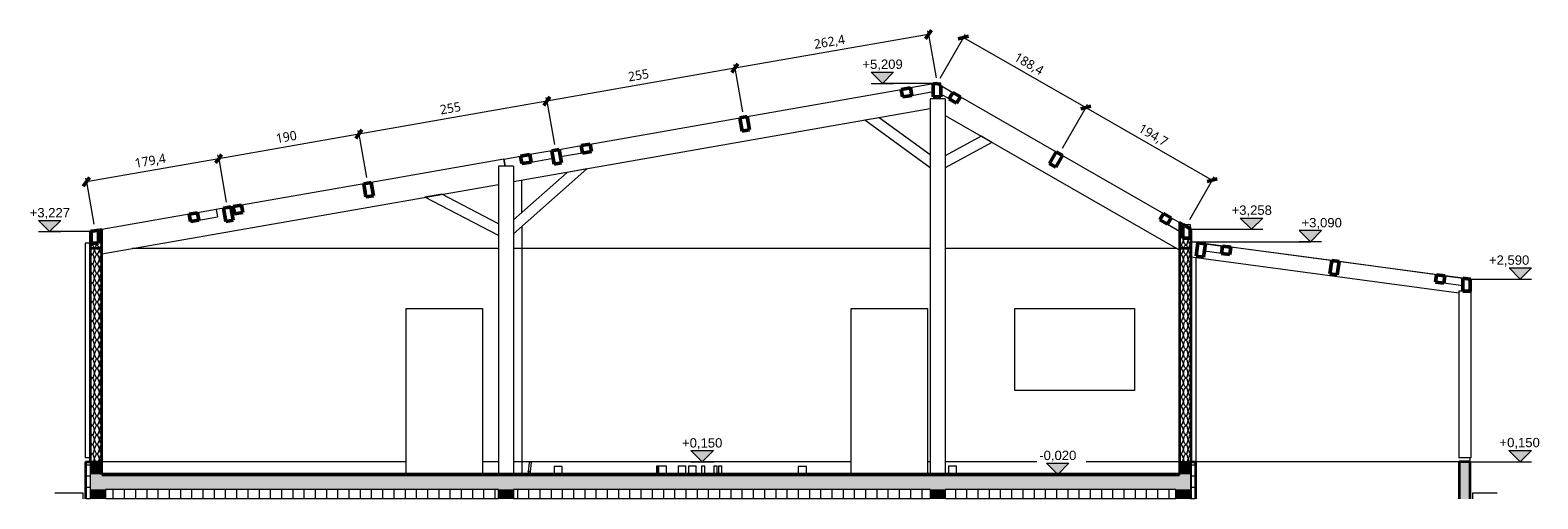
# Model space of a CAD drawing. Header units: millimetres. Extents: x -71081 to 41905, y -31219 to 13463.
# Tile 14 of 15: x 7438 to 27573, y -38 to 6231. Entities that reach past the tile are written whole.
import ezdxf

# ---------------------------------------------------------------- set-up
doc = ezdxf.new("R2010")
doc.units = ezdxf.units.MM
for name, color, linetype, lineweight in [('A-ANNO-DIMS', 211, 'Continuous', 9), ('A-ANNO-DIMS-50', 211, 'Continuous', 9), ('A-DETL-THIN', 151, 'Continuous', 18), ('A-FLOR', 192, 'Continuous', 18), ('A-FLOR-MCUT', 51, 'Continuous', 18), ('A-FLOR-PATT', 8, 'Continuous', 50), ('A-GENM', 13, 'Continuous', 18), ('A-WALL', 113, 'Continuous', 18), ('A-WALL-PATT', 111, 'Continuous', 35), ('E-POWR-CNDT', 130, 'Continuous', 18), ('G-ANNO-DIMS', 111, 'Continuous', 9), ('L-SITE', 91, 'Continuous', 18), ('P-PIPE', 3, 'Continuous', 18), ('S-BEAM', 12, 'Continuous', 18), ('S-COLS', 52, 'Continuous', 18)]:
    doc.layers.add(name, color=color, linetype=linetype, lineweight=lineweight)
doc.styles.add('Arial_1', font='arial.ttf', dxfattribs={"height": 125})
doc.styles.add('Roboto_1', font='txt', dxfattribs={"height": 125})
doc.dimstyles.new('Diagonale_-_Arial_2_5_mm_1', dxfattribs={"dimscale": 304.8, "dimtxt": 131.342559, "dimasz": 0.328084, "dimexe": 0.164042, "dimexo": 0.246063, "dimgap": 0.082021, "dimtad": 1, "dimdec": 1, "dimlfac": 0.1, "dimrnd": 0.1, "dimdsep": 46, "dimtxsty": 'Roboto_1', "dimblk1": 'OBLIQUE', "dimblk2": 'OBLIQUE', "dimsah": 1, "dimcen": 0.09, "dimazin": 0, "dimtfac": 1, "dimtdec": 4, "dimtix": 1, "dimtmove": 0, "dimatfit": 3, "dimfxl": 1, "dimtvp": 1, "dimtfill": 1, "dimtolj": 1, "dimtzin": 0, "dimarcsym": 2})
pattern_1 = [(0, (16649.04, -10231.5), (0, 150), []), (90, (16649.04, -10231.5), (-150, 9e-15), [])]
pattern_2 = [(0, (16649.04, -10231.51), (406.4, 101.6), [16.764, -288.036, 16.764, -1913.636]), (0, (16649.04, -10231.51), (406.4, 101.6), [-321.564, -288.036, 16.764, -592.836, -1016]), (0, (16649.04, -10231.51), (406.4, 101.6), [-1219.2, 16.764, -288.036, 16.764, -694.436]), (0, (16649.04, -10231.51), (406.4, 101.6), [-1540.764, -186.436, 16.764, -491.236]), (120, (16801.44, -10180.71), (-291.1882, 301.1527), [16.764, -288.036, 16.764, -1913.636]), (120, (16801.44, -10180.71), (-291.1882, 301.1527), [-321.564, -288.036, 16.764, -592.836, -1016]), (120, (16801.44, -10180.71), (-291.1882, 301.1527), [-1219.2, 16.764, -288.036, 16.764, -694.436]), (120, (16801.44, -10180.71), (-291.1882, 301.1527), [-1540.764, -186.436, 16.764, -491.236]), (240, (16852.24, -9977.51), (-115.2118, -402.7527), [16.764, -288.036, 16.764, -1913.636]), (240, (16852.24, -9977.51), (-115.2118, -402.7527), [-321.564, -288.036, 16.764, -592.836, -1016]), (240, (16852.24, -9977.51), (-115.2118, -402.7527), [-1219.2, 16.764, -288.036, 16.764, -694.436]), (240, (16852.24, -9977.51), (-115.2118, -402.7527), [-1540.764, -186.436, 16.764, -491.236])]
pattern_3 = [(45, (16649.04, -10231.51), (126.9999, 254.00053), [22.451, -157.154]), (45, (16696.67, -10120.38), (126.9999, 254.00053), [22.451, -157.154]), (45, (16712.54, -10231.51), (126.9999, 254.00053), [22.451, -157.154]), (45, (16760.17, -10120.38), (126.9999, 254.00053), [22.451, -157.154]), (71.565, (16664.917, -10215.63), (127.00037, 507.99987), [50.201, -351.408]), (71.565, (16680.79, -10168.006), (127.00037, 507.99987), [50.201, -351.408]), (71.565, (16728.417, -10215.63), (127.00037, 507.99987), [50.201, -351.408]), (71.565, (16744.29, -10168.006), (127.00037, 507.99987), [50.201, -351.408]), (135, (16664.92, -10120.38), (126.9999, -254.00053), [22.451, -157.154]), (135, (16712.54, -10231.51), (126.9999, -254.00053), [22.451, -157.154]), (135, (16728.42, -10120.38), (126.9999, -254.00053), [22.451, -157.154]), (135, (16776.04, -10231.51), (126.9999, -254.00053), [22.451, -157.154]), (108.435, (16680.79, -10168.006), (127.00037, -507.99987), [50.201, -351.408]), (108.435, (16696.667, -10215.63), (127.00037, -507.99987), [50.201, -351.408]), (108.435, (16744.29, -10168.006), (127.00037, -507.99987), [50.201, -351.408]), (108.435, (16760.167, -10215.63), (127.00037, -507.99987), [50.201, -351.408])]
pattern_4 = [(45, (16649.04, -10231.506), (-56.1266, 56.1266), []), (45, (16668.886, -10231.506), (0, 112.2532), []), (45, (16629.2, -10231.506), (0, 112.2532), [])]

# ---------------------------------------------------------------- blocks, each defined once
blk = doc.blocks.new('Réservation générique - Réservation générique-303003-1 - Charpente')
at = {"layer": 'A-GENM'}
for p, q in [((-56533, 5520), (-56633, 5520)), ((-56633, 5520), (-56633, 5510)), ((-56533, 5490), (-56533, 5520))]:
    blk.add_line(p, q, dxfattribs=at)
blk = doc.blocks.new('Réservation générique - Réservation générique-303677-1 - Charpente')
at = {"layer": 'A-GENM'}
for p, q in [((-53301, 3630), (-53201, 3630)), ((-53301, 3450), (-53301, 3630)), ((-53201, 3630), (-53201, 3450)), ((-53201, 3450), (-53301, 3450))]:
    blk.add_line(p, q, dxfattribs=at)
blk = doc.blocks.new('Réservation générique - Réservation générique-303883-1 - Charpente')
at = {"layer": 'A-GENM'}
for p, q in [((-67881, 3560), (-67781, 3560)), ((-67881, 3380), (-67881, 3560)), ((-67781, 3560), (-67781, 3380)), ((-67781, 3380), (-67881, 3380))]:
    blk.add_line(p, q, dxfattribs=at)
blk = doc.blocks.new('Réservation générique - Réservation générique-406469-1 - Charpente')
at = {"layer": 'A-GENM'}
for p, q in [((-49561, 2920), (-49461, 2920)), ((-49561, 2913), (-49561, 2920)), ((-49461, 2920), (-49461, 2900))]:
    blk.add_line(p, q, dxfattribs=at)
blk = doc.blocks.new('Regard drain - 500 mmx500 mm-392067-1 - Charpente')
at = {"layer": 'L-SITE'}
for p, q in [((-67986, 40), (-68364, 40)), ((-67986, -38), (-67986, 40))]:
    blk.add_line(p, q, dxfattribs=at)
blk = doc.blocks.new('Regard drain - 500 mmx500 mm-V3-1 - Charpente')
at = {"layer": 'L-SITE'}
for p, q in [((-49431, 40), (-49431, -38)), ((-49103, 40), (-49431, 40))]:
    blk.add_line(p, q, dxfattribs=at)
blk = doc.blocks.new('Poutre - Lamellé-collé - 10x18-403977-1 - Charpente')
at = {"layer": 'S-BEAM', "lineweight": 50}
for p, q in [((-51312, 3148), (-51336, 2970)), ((-51213, 3135), (-51312, 3148)), ((-51237, 2957), (-51213, 3135)), ((-51336, 2970), (-51237, 2957))]:
    blk.add_line(p, q, dxfattribs=at)
blk = doc.blocks.new('Poutre - Lamellé-collé - 10x18-405595-1 - Charpente')
at = {"layer": 'S-BEAM', "lineweight": 50}
for p, q in [((-53098, 3388), (-53121, 3209)), ((-52998, 3374), (-53098, 3388)), ((-53022, 3196), (-52998, 3374)), ((-53121, 3209), (-53022, 3196))]:
    blk.add_line(p, q, dxfattribs=at)
blk = doc.blocks.new('DIMBLOCK86-1 - Charpente')
at = {"layer": 'A-ANNO-DIMS-50'}
for p, q in [((19435, 6173), (16851, 5720)), ((19435, 6173), (19426, 6222)), ((19435, 6173), (19536, 5593)), ((16851, 5720), (16842, 5769)), ((16851, 5720), (16952, 5140))]:
    blk.add_line(p, q, dxfattribs=at)
at = {"layer": 'A-ANNO-DIMS-50', "lineweight": 50}
for p, q in [((19435, 6173), (19394, 6115)), ((19435, 6173), (19475, 6231)), ((16851, 5720), (16810, 5662)), ((16851, 5720), (16891, 5778))]:
    blk.add_line(p, q, dxfattribs=at)
at = {"layer": 'A-ANNO-DIMS-50', "color": 0, "insert": (17896, 6101), "char_height": 125, "width": 518.59, "attachment_point": 1, "rotation": 9.9421, "line_spacing_factor": 1.016846, "style": 'Roboto_1', "bg_fill": 3, "box_fill_scale": 1.25, "bg_fill_color": 256, "bg_fill_true_color": 13158600, "bg_fill_transparency": 0}
blk.add_mtext('262,4', dxfattribs=at)
blk = doc.blocks.new('_Oblique')
at = {"color": 0, "linetype": 'ByBlock', "lineweight": -2}
blk.add_line((-0.5, -0.5), (0.5, 0.5), dxfattribs=at)
blk = doc.blocks.new('DIMBLOCK87-1 - Charpente')
at = {"layer": 'A-ANNO-DIMS-50'}
for p, q in [((16851, 5720), (14339, 5280)), ((16851, 5720), (16842, 5769)), ((16851, 5720), (16952, 5140)), ((14339, 5280), (14330, 5329)), ((14339, 5280), (14440, 4700))]:
    blk.add_line(p, q, dxfattribs=at)
at = {"layer": 'A-ANNO-DIMS-50', "lineweight": 50}
for p, q in [((16851, 5720), (16810, 5662)), ((16851, 5720), (16891, 5778)), ((14339, 5280), (14298, 5222)), ((14339, 5280), (14379, 5338))]:
    blk.add_line(p, q, dxfattribs=at)
at = {"layer": 'A-ANNO-DIMS-50', "color": 0, "insert": (15414, 5666), "char_height": 125, "width": 358.44, "attachment_point": 1, "rotation": 9.9421, "line_spacing_factor": 1.016846, "style": 'Roboto_1', "bg_fill": 3, "box_fill_scale": 1.25, "bg_fill_color": 256, "bg_fill_true_color": 13158600, "bg_fill_transparency": 0}
blk.add_mtext('255', dxfattribs=at)
blk = doc.blocks.new('DIMBLOCK88-1 - Charpente')
at = {"layer": 'A-ANNO-DIMS-50'}
for p, q in [((14339, 5280), (11827, 4839)), ((14339, 5280), (14330, 5329)), ((14339, 5280), (14440, 4700)), ((11827, 4839), (11818, 4889)), ((11827, 4839), (11929, 4260))]:
    blk.add_line(p, q, dxfattribs=at)
at = {"layer": 'A-ANNO-DIMS-50', "lineweight": 50}
for p, q in [((14339, 5280), (14298, 5222)), ((14339, 5280), (14379, 5338)), ((11827, 4839), (11786, 4782)), ((11827, 4839), (11868, 4897))]:
    blk.add_line(p, q, dxfattribs=at)
at = {"layer": 'A-ANNO-DIMS-50', "color": 0, "insert": (12902, 5225), "char_height": 125, "width": 358.44, "attachment_point": 1, "rotation": 9.9421, "line_spacing_factor": 1.016846, "style": 'Roboto_1', "bg_fill": 3, "box_fill_scale": 1.25, "bg_fill_color": 256, "bg_fill_true_color": 13158600, "bg_fill_transparency": 0}
blk.add_mtext('255', dxfattribs=at)
blk = doc.blocks.new('DIMBLOCK89-1 - Charpente')
at = {"layer": 'A-ANNO-DIMS-50'}
for p, q in [((11827, 4839), (9956, 4511)), ((11827, 4839), (11818, 4889)), ((11827, 4839), (11929, 4260)), ((9956, 4511), (9947, 4561)), ((9956, 4511), (10057, 3931))]:
    blk.add_line(p, q, dxfattribs=at)
at = {"layer": 'A-ANNO-DIMS-50', "lineweight": 50}
for p, q in [((11827, 4839), (11786, 4782)), ((11827, 4839), (11868, 4897)), ((9956, 4511), (9915, 4454)), ((9956, 4511), (9996, 4569))]:
    blk.add_line(p, q, dxfattribs=at)
at = {"layer": 'A-ANNO-DIMS-50', "color": 0, "insert": (10711, 4841), "char_height": 125, "width": 358.44, "attachment_point": 1, "rotation": 9.9421, "line_spacing_factor": 1.016846, "style": 'Roboto_1', "bg_fill": 3, "box_fill_scale": 1.25, "bg_fill_color": 256, "bg_fill_true_color": 13158600, "bg_fill_transparency": 0}
blk.add_mtext('190', dxfattribs=at)
blk = doc.blocks.new('DIMBLOCK90-1 - Charpente')
at = {"layer": 'A-ANNO-DIMS-50'}
for p, q in [((9956, 4511), (8189, 4202)), ((9956, 4511), (9947, 4561)), ((9956, 4511), (10057, 3931)), ((8189, 4202), (8180, 4251)), ((8189, 4202), (8289, 3634))]:
    blk.add_line(p, q, dxfattribs=at)
at = {"layer": 'A-ANNO-DIMS-50', "lineweight": 50}
for p, q in [((9956, 4511), (9915, 4454)), ((9956, 4511), (9996, 4569)), ((8189, 4202), (8230, 4260)), ((8189, 4202), (8148, 4144))]:
    blk.add_line(p, q, dxfattribs=at)
at = {"layer": 'A-ANNO-DIMS-50', "color": 0, "insert": (8826, 4511), "char_height": 125, "width": 518.59, "attachment_point": 1, "rotation": 9.9421, "line_spacing_factor": 1.016846, "style": 'Roboto_1', "bg_fill": 3, "box_fill_scale": 1.25, "bg_fill_color": 256, "bg_fill_true_color": 13158600, "bg_fill_transparency": 0}
blk.add_mtext('179,4', dxfattribs=at)
blk = doc.blocks.new('DIMBLOCK91-1 - Charpente')
at = {"layer": 'A-ANNO-DIMS-50'}
for p, q in [((19902, 6134), (19586, 5584)), ((19902, 6134), (19927, 6177)), ((19902, 6134), (21536, 5195)), ((21536, 5195), (21561, 5239)), ((21536, 5195), (21220, 4646))]:
    blk.add_line(p, q, dxfattribs=at)
at = {"layer": 'A-ANNO-DIMS-50', "lineweight": 50}
for p, q in [((19902, 6134), (19834, 6116)), ((19902, 6134), (19971, 6152)), ((21536, 5195), (21468, 5177)), ((21536, 5195), (21604, 5214))]:
    blk.add_line(p, q, dxfattribs=at)
at = {"layer": 'A-ANNO-DIMS-50', "color": 0, "insert": (20629, 5941), "char_height": 125, "width": 518.59, "attachment_point": 1, "rotation": 330.1135, "line_spacing_factor": 1.016846, "style": 'Roboto_1', "bg_fill": 3, "box_fill_scale": 1.25, "bg_fill_color": 256, "bg_fill_true_color": 13158600, "bg_fill_transparency": 0}
blk.add_mtext('188,4', dxfattribs=at)
blk = doc.blocks.new('DIMBLOCK92-1 - Charpente')
at = {"layer": 'A-ANNO-DIMS-50'}
for p, q in [((21536, 5195), (21561, 5239)), ((21536, 5195), (21220, 4646)), ((21536, 5195), (23224, 4225)), ((23224, 4225), (23249, 4269)), ((23224, 4225), (22919, 3695))]:
    blk.add_line(p, q, dxfattribs=at)
at = {"layer": 'A-ANNO-DIMS-50', "lineweight": 50}
for p, q in [((21536, 5195), (21468, 5177)), ((21536, 5195), (21604, 5214)), ((23224, 4225), (23292, 4244)), ((23224, 4225), (23155, 4207))]:
    blk.add_line(p, q, dxfattribs=at)
at = {"layer": 'A-ANNO-DIMS-50', "color": 0, "insert": (22289, 4987), "char_height": 125, "width": 518.59, "attachment_point": 1, "rotation": 330.1135, "line_spacing_factor": 1.016846, "style": 'Roboto_1', "bg_fill": 3, "box_fill_scale": 1.25, "bg_fill_color": 256, "bg_fill_true_color": 13158600, "bg_fill_transparency": 0}
blk.add_mtext('194,7', dxfattribs=at)
blk = doc.blocks.new('Cotes d_élévation - Cote d_élévation - Extérieur rempli-10531-1 - Charpente')
at = {"layer": 'G-ANNO-DIMS'}
blk.add_hatch(color=256, dxfattribs=at).paths.add_polyline_path([(-59570, 610), (-59720, 460), (-59870, 610)])
for p, q in [((-59720, 460), (-59870, 610)), ((-59870, 610), (-59570, 610)), ((-59570, 610), (-59720, 460)), ((-59870, 460), (-59570, 460))]:
    blk.add_line(p, q, dxfattribs=at)

msp = doc.modelspace()

# ---------------------------------------------------------------- hatches: boundary and pattern name
at = {"layer": 'A-FLOR-PATT'}
msp.add_hatch(color=256, dxfattribs=at).paths.add_polyline_path([(22936.5, 90), (22936.5, 290), (8246.5, 290), (8246.5, 90), (22786.5, 90)])
at = {"layer": 'A-FLOR-PATT', "lineweight": 18}
h = msp.add_hatch(dxfattribs=at)
h.set_pattern_fill('FP_8', color=256, style=0, pattern_type=2)
h.set_pattern_definition(pattern_1)
h.paths.add_polyline_path([(16195.34, -37.5), (19456.5, -37.5), (19456.5, 90), (13891.5, 90), (13891.5, -37.5), (16120.1, -37.5)])
h.paths.add_polyline_path([(22736.5, -37.5), (22736.5, 90), (19656.5, 90), (19656.5, -37.5), (22214.47, -37.5)])
h.paths.add_polyline_path([(11790.22, -37.5), (13691.5, -37.5), (13691.5, 90), (8446.5, 90), (8446.5, -37.5)])
at = {"layer": 'A-WALL-PATT', "lineweight": 18}
h = msp.add_hatch(dxfattribs=at)
h.set_pattern_fill('FP_10', color=256, style=0, pattern_type=2)
h.set_pattern_definition(pattern_3)
h.paths.add_polyline_path([(22816.38, 3310), (22931.5, 3310), (22931.5, 3450), (22831.5, 3450), (22831.5, 3630), (22836.43, 3630), (22786.5, 3658.7), (22786.5, 3310)])
h = msp.add_hatch(dxfattribs=at)
h.set_pattern_fill('FP_11', color=256, style=0, pattern_type=2)
h.set_pattern_definition(pattern_4)
h.paths.add_polyline_path([(8239.5, 3310), (8251.5, 3310), (8251.5, 3538.81), (8239.5, 3536.71)])
h = msp.add_hatch(dxfattribs=at)
h.set_pattern_fill('FP_10', color=256, style=0, pattern_type=2)
h.set_pattern_definition(pattern_3)
h.paths.add_polyline_path([(8396.5, 3310), (8396.5, 3564.23), (8351.5, 3556.34), (8351.5, 3380), (8251.5, 3380), (8251.5, 3310)])
h = msp.add_hatch(dxfattribs=at)
h.set_pattern_fill('FP_11', color=256, style=0, pattern_type=2)
h.set_pattern_definition(pattern_4)
h.paths.add_polyline_path([(22931.5, 3310), (22943.5, 3310), (22943.5, 3568.47), (22931.5, 3575.36), (22931.5, 3319.9)])
h = msp.add_hatch(dxfattribs=at)
h.set_pattern_fill('FP_11', color=256, style=0, pattern_type=2)
h.set_pattern_definition(pattern_4)
h.paths.add_polyline_path([(8251.5, 460), (8251.5, 3310), (8239.5, 3310), (8239.5, 460)])
h = msp.add_hatch(dxfattribs=at)
h.set_pattern_fill('FP_10', color=256, style=0, pattern_type=2)
h.set_pattern_definition(pattern_3)
h.paths.add_polyline_path([(8396.5, 460), (8396.5, 3310), (8251.5, 3310), (8251.5, 460)])
h = msp.add_hatch(dxfattribs=at)
h.set_pattern_fill('FP_10', color=256, style=0, pattern_type=2)
h.set_pattern_definition(pattern_3)
h.paths.add_polyline_path([(22786.5, 460), (22931.5, 460), (22931.5, 3310), (22786.5, 3310), (22786.5, 2946.85)])
h = msp.add_hatch(dxfattribs=at)
h.set_pattern_fill('FP_11', color=256, style=0, pattern_type=2)
h.set_pattern_definition(pattern_4)
h.paths.add_polyline_path([(22943.5, 460), (22943.5, 3310), (22931.5, 3310), (22931.5, 460), (22936.5, 460)])
h = msp.add_hatch(dxfattribs=at)
h.set_pattern_fill('FP_9', color=256, style=0, pattern_type=2)
h.set_pattern_definition(pattern_2)
h.paths.add_polyline_path([(8186.5, -37.5), (8186.5, 460), (8176.5, 460), (8176.5, -37.5)])
h = msp.add_hatch(dxfattribs=at)
h.set_pattern_fill('FP_8', color=256, style=0, pattern_type=2)
h.set_pattern_definition(pattern_1)
h.paths.add_polyline_path([(8226.88, -37.5), (8246.5, -37.5), (8246.5, 460), (8186.5, 460), (8186.5, -37.5)])
for points in [[(8396.5, 290), (8396.5, 460), (8246.5, 460), (8246.5, 290)], [(22786.5, 290), (22936.5, 290), (22936.5, 460), (22786.5, 460)], [(26671.5, -37.5), (26671.5, 460), (26521.5, 460), (26521.5, -37.5)], [(8446.5, -37.5), (8446.5, 90), (8246.5, 90), (8246.5, -37.5), (8374, -37.5)], [(13691.5, -37.5), (13891.5, -37.5), (13891.5, 90), (13691.5, 90)], [(19656.5, -37.5), (19656.34, 90), (19456.5, 90), (19456.5, -37.5), (19656.34, -37.5)], [(22936.5, -37.5), (22936.5, 90), (22736.5, 90), (22736.5, -37.5), (22864, -37.5)]]:
    msp.add_hatch(color=256, dxfattribs=at).paths.add_polyline_path(points)
h = msp.add_hatch(dxfattribs=at)
h.set_pattern_fill('FP_8', color=256, style=0, pattern_type=2)
h.set_pattern_definition(pattern_1)
h.paths.add_polyline_path([(22996.5, -37.5), (22996.5, 460), (22936.5, 460), (22936.5, -37.5), (22956.12, -37.5)])
h = msp.add_hatch(dxfattribs=at)
h.set_pattern_fill('FP_9', color=256, style=0, pattern_type=2)
h.set_pattern_definition(pattern_2)
h.paths.add_polyline_path([(23006.5, -37.5), (23006.5, 460), (22996.5, 460), (22996.5, -37.5)])

# ---------------------------------------------------------------- linework, layer by layer
at = {"layer": 'A-DETL-THIN'}
for p, q in [((22943.5, 3400), (22943.5, 2900)), ((26671.5, 2900), (22943.5, 3400))]:
    msp.add_line(p, q, dxfattribs=at)
at = {"layer": 'A-FLOR', "lineweight": 50}
msp.add_line((22786.5, 290), (8396.5, 290), dxfattribs=at)
at = {"layer": 'A-FLOR-MCUT'}
for p, q in [((13691.5, 90), (8446.5, 90)), ((8446.5, 90), (8446.5, -37.5)), ((13691.5, -37.5), (13691.5, 90)), ((19456.5, 90), (13891.5, 90)), ((13891.5, 90), (13891.5, -37.5)), ((22736.5, 90), (19656.5, 90)), ((22736.5, -37.5), (22736.5, 90))]:
    msp.add_line(p, q, dxfattribs=at)
at = {"layer": 'A-WALL'}
for p, q in [((13764.1, 4505.09), (13763.43, 4504.97)), ((14006.5, 3794.22), (14006.5, 4222.7)), ((14006.5, 3607.1), (14006.5, 290)), ((22931.5, 3450), (22931.5, 460)), ((8251.5, 460), (8251.5, 3380)), ((13691.5, 3310), (8799.57, 3310)), ((19456.5, 3310), (13891.5, 3310)), ((22751.03, 3310), (19656.5, 3310)), ((23006.5, 3189.76), (23006.5, 460)), ((12461.5, 290), (12461.5, 2510)), ((12461.5, 2510), (13481.5, 2510)), ((13481.5, 2510), (13481.5, 290)), ((18402.5, 290), (18402.5, 2510)), ((18402.5, 2510), (19422.5, 2510)), ((19422.5, 2510), (19422.5, 290)), ((20586.5, 1410), (20586.5, 2510)), ((20586.5, 2510), (22186.5, 2510)), ((22186.5, 2510), (22186.5, 1410)), ((22186.5, 1410), (20586.5, 1410)), ((8186.5, -37.5), (8186.5, 460)), ((8246.5, -37.5), (8246.5, 460)), ((12461.5, 460), (8396.5, 460)), ((13691.5, 460), (13481.5, 460)), ((18402.5, 460), (13891.5, 460)), ((19456.5, 460), (19422.5, 460)), ((22936.5, 460), (19656.5, 460)), ((22936.5, 460), (22936.5, -37.5)), ((22996.5, 460), (22996.5, -37.5)), ((26521.5, 460), (23006.5, 460)), ((26671.5, 460), (26671.5, 510)), ((19456.5, 90), (19456.5, -37.5)), ((19656.5, 90), (19656.5, -37.5))]:
    msp.add_line(p, q, dxfattribs=at)
at = {"layer": 'A-WALL', "lineweight": 35}
for p, q in [((22786.5, 3658.7), (22786.5, 290)), ((22836.43, 3630), (22786.5, 3658.7)), ((22831.5, 3450), (22831.5, 3630)), ((22831.5, 3630), (22836.43, 3630)), ((8251.5, 3538.81), (8239.5, 3536.71)), ((8239.5, 3536.71), (8239.5, 460)), ((8251.5, 3380), (8251.5, 3538.81)), ((8396.5, 3564.23), (8351.5, 3556.34)), ((8351.5, 3556.34), (8351.5, 3380)), ((8396.5, 290), (8396.5, 3564.23)), ((22931.5, 3450), (22831.5, 3450)), ((22943.5, 3568.47), (22931.5, 3575.36)), ((22931.5, 3575.36), (22931.5, 3450)), ((22943.5, 460), (22943.5, 3568.47)), ((8396.5, 3310), (8239.5, 3310)), ((8351.5, 3380), (8251.5, 3380)), ((22943.5, 3310), (22786.5, 3310)), ((8176.5, 460), (8176.5, -37.5)), ((8176.5, 460), (8396.5, 460)), ((22936.5, 460), (23006.5, 460)), ((23006.5, -37.5), (23006.5, 460)), ((26521.5, 460), (26521.5, -37.5)), ((26671.5, 460), (26521.5, 460)), ((26671.5, -37.5), (26671.5, 460))]:
    msp.add_line(p, q, dxfattribs=at)
at = {"layer": 'E-POWR-CNDT'}
for p, q in [((16092.41, 400), (16092.41, 290)), ((16194.01, 400), (16092.41, 400)), ((16194.01, 290), (16194.01, 400)), ((16232.41, 400), (16232.41, 290)), ((16334.01, 400), (16232.41, 400)), ((16334.01, 290), (16334.01, 400)), ((16404.42, 400), (16404.42, 290)), ((16448.62, 400), (16404.42, 400)), ((16448.62, 290), (16448.62, 400)), ((16569.27, 400), (16569.27, 290)), ((16613.47, 400), (16569.27, 400)), ((16613.47, 290), (16613.47, 400)), ((16629.27, 400), (16629.27, 290)), ((16673.47, 400), (16629.27, 400)), ((16673.47, 290), (16673.47, 400))]:
    msp.add_line(p, q, dxfattribs=at)
at = {"layer": 'G-ANNO-DIMS'}
for p, q in [((22943.5, 3400), (24397.27, 3400)), ((24397.27, 3400), (24535.65, 3400)), ((26671.5, 2900), (27338.55, 2900)), ((26636.45, 460), (27361.86, 460)), ((27361.86, 460), (27337.54, 460))]:
    msp.add_line(p, q, dxfattribs=at)
at = {"layer": 'P-PIPE'}
for p, q in [((14103, 451.26), (14089.1, 324.73)), ((14121.13, 323.31), (14134.81, 447.76)), ((14089.09, 324.37), (14090.56, 290)), ((14122.59, 290), (14121.15, 323.66)), ((14435.53, 396.95), (14435.53, 290)), ((14545.53, 290), (14545.53, 396.95)), ((15803.16, 400), (15803.15, 290)), ((15819.12, 400), (15803.16, 400)), ((15813.11, 399.91), (15813.28, 290)), ((15813.11, 396.95), (15813.11, 290)), ((15828.07, 396.95), (15813.11, 396.95)), ((15820.36, 400), (15819.27, 400)), ((15828.22, 400), (15828.22, 290)), ((15938.22, 400), (15828.22, 400)), ((15938.22, 290), (15938.22, 400)), ((17697.04, 396.99), (17696.97, 290)), ((17806.97, 290), (17807.04, 396.92)), ((19701.5, 400), (19701.5, 290)), ((19811.5, 290), (19811.5, 400))]:
    msp.add_line(p, q, dxfattribs=at)
for centre, major_axis, ratio, start_param, end_param in [((14118.91, 449.51), (-15.9, 1.75), 0.24659223, 5.13165595, 6.28318531), ((14118.91, 449.51), (-15.9, 1.75), 0.24659223, 3.56085962, 5.13165595), ((14118.91, 449.51), (-15.9, 1.75), 0.24659223, 3.03726085, 3.56085962), ((14490.53, 396.95), (55, 0), 0.00000164, 1.57079633, 3.14159585), ((14490.53, 396.95), (55, 0), 0.00000164, 0.00000319, 1.57079633), ((15868.11, 400), (55, 0.09), 0.00161655, 2.38610588, 3.14159135), ((15868.11, 400), (55, 0.09), 0.00161655, 0.78539686, 2.02098284), ((15868.11, 400), (55, 0.09), 0.00161655, 0, 0.78539686), ((17752.04, 396.95), (-55, 0.04), 0.00046417, 4.71238898, 6.28318531), ((17752.04, 396.95), (-55, 0.04), 0.00046417, 3.14159265, 4.71238898), ((19756.5, 400), (-55, 0), 0.0000098, 4.71238898, 6.28318531), ((19756.5, 400), (-55, 0), 0.0000098, 3.14159265, 4.71238898)]:
    msp.add_ellipse(centre, major_axis=major_axis, ratio=ratio, start_param=start_param, end_param=end_param, dxfattribs=at)
for points in [[(14089.19, 323.77), (14089.03, 324.3), (14089.07, 325.37), (14090.23, 326.89), (14092.4, 328.21), (14095.44, 329.25), (14097.9, 329.69), (14099.21, 329.86)], [(14099.21, 329.86), (14101.81, 330.18), (14107.56, 330.26), (14115.53, 328.73), (14118.99, 326.86), (14120.02, 325.84)]]:
    msp.add_open_spline(points, degree=3, dxfattribs=at)
msp.add_open_spline([(14120.02, 325.84), (14120.53, 325.33), (14121.09, 324.48), (14121.17, 323.63), (14121.13, 323.31)], degree=3, knots=[0, 0, 0, 0, 0.166666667, 0.266913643, 0.266913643, 0.266913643, 0.266913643], dxfattribs=at)
at = {"layer": 'S-BEAM', "lineweight": 50}
for p, q in [((19195.38, 5457.11), (19072.63, 5435.59)), ((19212.64, 5358.61), (19195.38, 5457.11)), ((19549.05, 5519.1), (19499.32, 5510.38)), ((19499.32, 5510.38), (19499.32, 5339.1)), ((19549.4, 5519.1), (19549.05, 5519.1)), ((19599.32, 5490.41), (19549.4, 5519.1)), ((19599.32, 5339.1), (19599.32, 5490.41)), ((19072.63, 5435.59), (19089.9, 5337.09)), ((19089.9, 5337.09), (19212.64, 5358.61)), ((19499.32, 5339.1), (19599.32, 5339.1)), ((19762.54, 5396.6), (19712.72, 5309.9)), ((19712.72, 5309.9), (19811, 5253.42)), ((19860.83, 5340.12), (19762.54, 5396.6)), ((19811, 5253.42), (19860.83, 5340.12)), ((17014.37, 5074.81), (16915.87, 5057.54)), ((16915.87, 5057.54), (16946.95, 4880.25)), ((17045.45, 4897.51), (17014.37, 5074.81)), ((16946.95, 4880.25), (17045.45, 4897.51)), ((14502.66, 4634.54), (14404.16, 4617.28)), ((14533.74, 4457.25), (14502.66, 4634.54)), ((14917.34, 4707.23), (14795.81, 4685.93)), ((14795.81, 4685.93), (14813.08, 4587.43)), ((14934.61, 4608.73), (14917.34, 4707.23)), ((14110.31, 4565.77), (13988.77, 4544.47)), ((13988.77, 4544.47), (14006.04, 4445.97)), ((14006.04, 4445.97), (14127.57, 4467.27)), ((14127.57, 4467.27), (14110.31, 4565.77)), ((14404.16, 4617.28), (14435.24, 4439.98)), ((14435.24, 4439.98), (14533.74, 4457.25)), ((14813.08, 4587.43), (14934.61, 4608.73)), ((21139.17, 4605.44), (21049.48, 4449.37)), ((21049.48, 4449.37), (21136.18, 4399.54)), ((21136.18, 4399.54), (21225.88, 4555.61)), ((21225.88, 4555.61), (21139.17, 4605.44)), ((11990.95, 4194.28), (11892.45, 4177.01)), ((11892.45, 4177.01), (11923.53, 3999.72)), ((12022.02, 4016.98), (11990.95, 4194.28)), ((10119.51, 3866.24), (10021.01, 3848.98)), ((10021.01, 3848.98), (10052.09, 3671.68)), ((10150.59, 3688.95), (10119.51, 3866.24)), ((10260.24, 3890.91), (10148.38, 3871.3)), ((10148.38, 3871.3), (10165.64, 3772.81)), ((10277.51, 3792.41), (10260.24, 3890.91)), ((11923.53, 3999.72), (12022.02, 4016.98)), ((9674.59, 3788.26), (9564.04, 3768.88)), ((9564.04, 3768.88), (9581.3, 3670.38)), ((9581.3, 3670.38), (9691.85, 3689.76)), ((9691.85, 3689.76), (9674.59, 3788.26)), ((10052.09, 3671.68), (10150.59, 3688.95)), ((10165.64, 3772.81), (10277.51, 3792.41)), ((22574.88, 3780.32), (22525.05, 3693.61)), ((22525.05, 3693.61), (22625.17, 3636.08)), ((22675, 3722.78), (22574.88, 3780.32)), ((22625.17, 3636.08), (22675, 3722.78)), ((22836.43, 3630), (22831.5, 3630)), ((22831.5, 3630), (22831.5, 3450)), ((22931.5, 3575.36), (22836.43, 3630)), ((8351.5, 3556.34), (8251.5, 3538.81)), ((8251.5, 3538.81), (8251.5, 3380)), ((8351.5, 3380), (8351.5, 3556.34)), ((22831.5, 3450), (22931.5, 3450)), ((22931.5, 3450), (22931.5, 3575.36)), ((8251.5, 3380), (8351.5, 3380)), ((23363.72, 3343.64), (23350.43, 3244.53)), ((23350.43, 3244.53), (23461.2, 3229.67)), ((23474.49, 3328.78), (23363.72, 3343.64)), ((23461.2, 3229.67), (23474.49, 3328.78)), ((26220.1, 2960.54), (26206.81, 2861.43)), ((26206.81, 2861.43), (26316.9, 2846.66)), ((26330.19, 2945.78), (26220.1, 2960.54)), ((26316.9, 2846.66), (26330.19, 2945.78)), ((26671.5, 2900), (26571.5, 2913.41)), ((26571.5, 2913.41), (26571.5, 2740)), ((26671.5, 2740), (26671.5, 2900)), ((26571.5, 2740), (26671.5, 2740))]:
    msp.add_line(p, q, dxfattribs=at)
at = {"layer": 'S-BEAM'}
for p, q in [((19499.32, 5510.38), (19195.38, 5457.11)), ((19599.32, 5490.41), (19762.54, 5396.6)), ((17014.37, 5074.81), (19072.63, 5435.59)), ((19212.64, 5358.61), (19499.32, 5408.86)), ((19549.32, 5310), (19549.32, 5339.1)), ((19549.32, 5310), (19549.32, 5339.1)), ((19712.72, 5309.9), (19599.32, 5375.07)), ((19860.83, 5340.12), (21139.17, 4605.44)), ((19456.5, 5178), (13891.5, 4202.54)), ((14917.34, 4707.23), (16915.87, 5057.54)), ((19656.5, 5088.46), (22784.24, 3290.91)), ((14502.66, 4634.54), (14795.81, 4685.93)), ((13763.43, 4504.97), (11990.95, 4194.28)), ((13763.43, 4504.97), (13780.08, 4410)), ((13764.1, 4505.09), (13988.77, 4544.47)), ((13780.77, 4410), (13764.1, 4505.09)), ((14404.16, 4617.28), (14110.31, 4565.77)), ((14127.57, 4467.27), (14421.43, 4518.78)), ((14813.08, 4587.43), (14519.93, 4536.05)), ((21225.88, 4555.61), (22574.88, 3780.32)), ((8396.5, 3239.35), (13691.5, 4167.48)), ((11892.45, 4177.01), (10260.24, 3890.91)), ((9922.99, 3831.8), (9674.59, 3788.26)), ((10021, 3848.98), (9922.99, 3831.8)), ((9922.99, 3831.8), (9940.26, 3733.3)), ((10148.38, 3871.3), (10119.51, 3866.24)), ((9564.04, 3768.88), (8396.5, 3564.23)), ((9691.85, 3689.76), (9940.26, 3733.3)), ((10136.77, 3767.75), (10165.64, 3772.81)), ((22625.17, 3636.08), (22786.5, 3543.36)), ((22675, 3722.78), (22786.5, 3658.7)), ((22784.24, 3290.91), (22786.5, 3294.85)), ((23034.79, 3387.76), (22943.5, 3400)), ((23350.43, 3244.53), (23120.61, 3275.35)), ((23133.91, 3374.46), (23363.72, 3343.64)), ((24820.32, 3148.28), (23474.49, 3328.78)), ((22943.5, 3198.21), (26516.5, 2719)), ((26220.1, 2960.54), (24919.43, 3134.99)), ((26571.5, 2812.52), (26316.9, 2846.66)), ((26330.19, 2945.78), (26571.5, 2913.41))]:
    msp.add_line(p, q, dxfattribs=at)
at = {"layer": 'S-COLS'}
for p, q in [((19456.5, 5310), (19456.5, 290)), ((19656.5, 5310), (19456.5, 5310)), ((19656.5, 5310), (19656.5, 290)), ((18776.63, 5058.83), (18584.88, 5025.22)), ((19456.5, 4564.11), (18776.63, 5058.83)), ((19456.5, 4390.97), (18584.88, 5025.22)), ((20139.7, 4810.76), (19656.5, 4547.97)), ((20282.17, 4728.88), (19656.5, 4388.61)), ((20282.17, 4728.88), (20139.7, 4810.76)), ((13691.5, 4410), (13691.5, 290)), ((13891.5, 4410), (13691.5, 4410)), ((13891.5, 4410), (13891.5, 290)), ((14871.71, 4374.35), (13891.5, 3505.12)), ((14608.72, 4328.26), (13891.5, 3692.24)), ((14871.71, 4374.35), (14608.72, 4328.26)), ((12937.23, 4035.27), (12710.85, 3995.59)), ((13691.5, 3641.22), (12937.23, 4035.27)), ((13691.5, 3483.27), (12710.85, 3995.59)), ((8171.5, 3380), (8171.5, 510)), ((8239.5, 3380), (8171.5, 3380)), ((26516.5, 2740), (26516.5, 510)), ((26571.5, 2740), (26516.5, 2740)), ((26676.5, 2740), (26671.5, 2740)), ((26676.5, 2740), (26676.5, 510)), ((8239.5, 510), (8171.5, 510)), ((26676.5, 510), (26516.5, 510))]:
    msp.add_line(p, q, dxfattribs=at)

# ---------------------------------------------------------------- block references
at = {"layer": 'A-GENM'}
for name in ['Réservation générique - Réservation générique-303003-1 - Charpente', 'Réservation générique - Réservation générique-303677-1 - Charpente', 'Réservation générique - Réservation générique-303883-1 - Charpente', 'Réservation générique - Réservation générique-406469-1 - Charpente']:
    msp.add_blockref(name, (76132.37, 0), dxfattribs=at)
at = {"layer": 'G-ANNO-DIMS'}
for p in [(67418.16, 3076.71), (83468.46, 3108.36), (87058.62, 2440), (76132.37, 0), (87057.61, 0), (80881.58, -170)]:
    msp.add_blockref('Cotes d_élévation - Cote d_élévation - Extérieur rempli-10531-1 - Charpente', p, dxfattribs=at)
at = {"layer": 'G-ANNO-DIMS', "extrusion": (0, 0, -1)}
msp.add_blockref('Cotes d_élévation - Cote d_élévation - Extérieur rempli-10531-1 - Charpente', (35184.41, 2940), dxfattribs=at)
at = {"layer": 'L-SITE'}
for name in ['Regard drain - 500 mmx500 mm-392067-1 - Charpente', 'Regard drain - 500 mmx500 mm-V3-1 - Charpente']:
    msp.add_blockref(name, (76132.37, 0), dxfattribs=at)
at = {"layer": 'S-BEAM'}
for name in ['Poutre - Lamellé-collé - 10x18-405595-1 - Charpente', 'Poutre - Lamellé-collé - 10x18-403977-1 - Charpente']:
    msp.add_blockref(name, (76132.37, 0), dxfattribs=at)

# ---------------------------------------------------------------- next in the draw order: texts
at = {"layer": 'G-ANNO-DIMS', "char_height": 125, "attachment_point": 1, "line_spacing_factor": 0.941778, "style": 'Arial_1', "bg_fill": 3, "box_fill_scale": 1.25, "bg_fill_color": 256, "bg_fill_true_color": 13158600, "bg_fill_transparency": 0}
for s, insert, width in [('+3,227', (7431.95, 3852.09), 644.2885), ('+3,258', (23482.84, 3885.87), 644.2885), ('+3,090', (24417.2, 3718.16), 644.2885), ('+2,590', (26920.1, 3218.16), 644.2885), ('+0,150', (16143.84, 774.01), 644.2885), ('-0,020', (20914.73, 606.7), 592.2557), ('+0,150', (27060.98, 778.73), 644.2885)]:
    msp.add_mtext(s, dxfattribs=dict(at, insert=insert, width=width))

# ---------------------------------------------------------------- next in the draw order: dimensions: what is measured, and where the dimension line sits
at = {"layer": 'A-ANNO-DIMS'}
dim = msp.add_linear_dim(base=(16850.52, 5719.98), p1=(19549.33, 5519.14), p2=(16965.12, 5066.18), angle=9.94208, dimstyle='Diagonale_-_Arial_2_5_mm_1', override={"dimpost": '<>', "dimfxl": 2623.603871}, dxfattribs=at)
dim.commit()
dim.dimension.update_dxf_attribs({"geometry": 'DIMBLOCK86-1 - Charpente', "text_midpoint": (18127.22, 6034.34)})

# ---------------------------------------------------------------- next in the draw order: linework, layer by layer
at = {"layer": 'G-ANNO-DIMS'}
msp.add_line((18822.34, 5519.14), (18819.28, 5519.14), dxfattribs=at)

# ---------------------------------------------------------------- next in the draw order: block references
msp.add_blockref('Cotes d_élévation - Cote d_élévation - Extérieur rempli-10531-1 - Charpente', (78539.34, 5059.14), dxfattribs=at)

# ---------------------------------------------------------------- next in the draw order: dimensions: what is measured, and where the dimension line sits
at = {"layer": 'A-ANNO-DIMS'}
for base, p1, p2, angle, override, picture, middle in [((21535.82, 5195.25), (19549.13, 5519.11), (21182.52, 4580.52), 330.113473, {"dimpost": '<>', "dimfxl": 1883.863914}, 'DIMBLOCK91-1 - Charpente', (20763.6, 5741.95)), ((14338.81, 5279.71), (16965.12, 5066.18), (14453.41, 4625.91), 9.94208, {"dimpost": '<>', "dimfxl": 2550.005297}, 'DIMBLOCK87-1 - Charpente', (15579.26, 5587.72))]:
    dim = msp.add_linear_dim(base=base, p1=p1, p2=p2, angle=angle, dimstyle='Diagonale_-_Arial_2_5_mm_1', override=override, dxfattribs=at)
    dim.commit()
    dim.dimension.update_dxf_attribs({"geometry": picture, "text_midpoint": middle})

# ---------------------------------------------------------------- next in the draw order: linework, layer by layer
at = {"layer": 'G-ANNO-DIMS'}
msp.add_line((19549.33, 5519.14), (18822.34, 5519.14), dxfattribs=at)

# ---------------------------------------------------------------- next in the draw order: texts
at = {"layer": 'G-ANNO-DIMS', "insert": (18552.75, 5837.74), "char_height": 125, "width": 644.2885, "attachment_point": 1, "line_spacing_factor": 0.941778, "style": 'Arial_1', "bg_fill": 3, "box_fill_scale": 1.25, "bg_fill_color": 256, "bg_fill_true_color": 13158600, "bg_fill_transparency": 0}
msp.add_mtext('+5,209', dxfattribs=at)

# ---------------------------------------------------------------- next in the draw order: dimensions: what is measured, and where the dimension line sits
at = {"layer": 'A-ANNO-DIMS'}
for base, p1, p2, angle, override, picture, middle in [((11827.1, 4839.45), (14453.41, 4625.91), (11941.7, 4185.65), 9.94208, {"dimpost": '<>', "dimfxl": 2550.009271}, 'DIMBLOCK88-1 - Charpente', (13067.55, 5147.46)), ((23223.6, 4225.26), (21182.52, 4580.52), (22881.5, 3630), 330.113473, {"dimpost": '<>', "dimfxl": 1946.7947}, 'DIMBLOCK92-1 - Charpente', (22423.97, 4787.27))]:
    dim = msp.add_linear_dim(base=base, p1=p1, p2=p2, angle=angle, dimstyle='Diagonale_-_Arial_2_5_mm_1', override=override, dxfattribs=at)
    dim.commit()
    dim.dimension.update_dxf_attribs({"geometry": picture, "text_midpoint": middle})

# ---------------------------------------------------------------- next in the draw order: linework, layer by layer
at = {"layer": 'G-ANNO-DIMS'}
msp.add_line((22943.69, 3568.36), (23748.39, 3568.36), dxfattribs=at)

# ---------------------------------------------------------------- next in the draw order: dimensions: what is measured, and where the dimension line sits
at = {"layer": 'A-ANNO-DIMS'}
dim = msp.add_linear_dim(base=(9955.66, 4511.41), p1=(11941.7, 4185.65), p2=(10070.26, 3857.61), angle=9.94208, dimstyle='Diagonale_-_Arial_2_5_mm_1', override={"dimpost": '<>', "dimfxl": 1899.969483}, dxfattribs=at)
dim.commit()
dim.dimension.update_dxf_attribs({"geometry": 'DIMBLOCK89-1 - Charpente', "text_midpoint": (10875.97, 4763.31)})

# ---------------------------------------------------------------- next in the draw order: dimensions: what is measured, and where the dimension line sits
dim = msp.add_linear_dim(base=(8189.01, 4201.74), p1=(10070.26, 3857.61), p2=(8301.5, 3560), angle=9.94208, dimstyle='Diagonale_-_Arial_2_5_mm_1', override={"dimpost": '<>', "dimfxl": 1793.62245}, dxfattribs=at)
dim.commit()
dim.dimension.update_dxf_attribs({"geometry": 'DIMBLOCK90-1 - Charpente', "text_midpoint": (9057, 4444.07)})

# ---------------------------------------------------------------- next in the draw order: linework, layer by layer
at = {"layer": 'G-ANNO-DIMS'}
msp.add_line((8239.5, 3536.71), (7698.09, 3536.71), dxfattribs=at)

doc.saveas('drawing.dxf')
